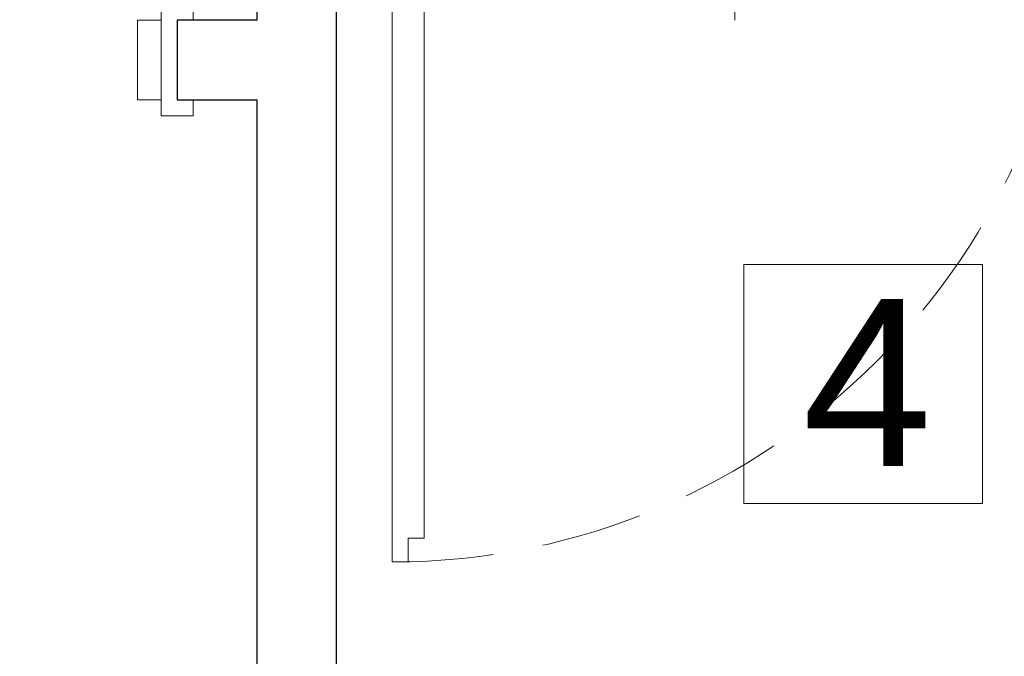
# Model space of a CAD drawing. Header units: centimetres. Extents: x 4120 to 19220, y -7417 to 180.
# Tile 117 of 223: x 12106 to 12229, y -4434 to -4354. Entities that reach past the tile are written whole.
import ezdxf

# ---------------------------------------------------------------- set-up
doc = ezdxf.new("R2010")
doc.units = ezdxf.units.CM
doc.linetypes.add('DASHED', pattern=[19.05, 12.7, -6.35])
doc.layers.add('A_Drzwi', color=30, linetype='Continuous', lineweight=20)
doc.layers.add('A_opisy', color=7, linetype='Continuous')
doc.layers.add('A_Ściany', color=2, linetype='Continuous')
doc.styles.add('Arial', font='arial.ttf', dxfattribs={"height": 25})
doc.styles.add('JACEK_07', font='SIMPLEX.SHX', dxfattribs={"width": 0.7})

# ---------------------------------------------------------------- blocks, each defined once
blk = doc.blocks.new('*U1993')
blk.add_lwpolyline([(96, 7), (96, 10), (94, 10), (94, 100), (96, 100), (96, 103), (98, 103), (98, 7)], close=True)
at = {"color": 7}
blk.add_lwpolyline([(50, 25), (50, -25)], dxfattribs=at)
for points in [[(-2, -5), (0, -5), (0, 5), (-2, 5), (-2, 7), (2, 7), (2, 5), (2, -7), (-2, -7), (-2, -5)], [(102, -5), (100, -5), (100, 5), (102, 5), (102, 7), (98, 7), (98, 5), (98, -7), (102, -7), (102, -5)], [(2, 5), (5, 5), (5, -5), (2, -5)], [(98, 5), (95, 5), (95, -5), (98, -5)]]:
    blk.add_lwpolyline(points)
at = {"linetype": 'DASHED'}
blk.add_arc((98, 7), 96, 90, 180, dxfattribs=at)
at = {"color": 7, "insert": (50, 0), "char_height": 10, "width": 10, "attachment_point": 5, "rotation": 90, "style": 'JACEK_07'}
blk.add_mtext('\\pxqc;90\\P200', dxfattribs=at)
blk = doc.blocks.new('*U1982')
at = {"color": 7}
blk.add_lwpolyline([(45, 25), (45, -25)], dxfattribs=at)
for points in [[(-2, 5), (0, 5), (0, -5), (-2, -5), (-2, -7), (2, -7), (2, -5), (2, 7), (-2, 7), (-2, 5)], [(92, 5), (90, 5), (90, -5), (92, -5), (92, -7), (88, -7), (88, -5), (88, 7), (92, 7), (92, 5)], [(2, -5), (5, -5), (5, 5), (2, 5)], [(88, -5), (85, -5), (85, 5), (88, 5)]]:
    blk.add_lwpolyline(points)
blk.add_lwpolyline([(4, -7), (4, -10), (6, -10), (6, -90), (4, -90), (4, -93), (2, -93), (2, -7)], close=True)
at = {"linetype": 'DASHED'}
blk.add_arc((2, -7), 86, 270, 0, dxfattribs=at)
at = {"color": 7, "insert": (45, 0), "char_height": 10, "width": 10, "attachment_point": 5, "rotation": 90, "style": 'JACEK_07'}
blk.add_mtext('\\pxqc;80\\P200', dxfattribs=at)

msp = doc.modelspace()

# ---------------------------------------------------------------- linework, layer by layer
at = {"layer": 'A_opisy', "lineweight": 18}
msp.add_lwpolyline([(12196.69, -4384.38), (12226.69, -4384.38), (12226.69, -4414.38), (12196.69, -4414.38), (12196.69, -4384.38)], dxfattribs=at)
at = {"layer": 'A_Ściany', "color": 7}
for points in [[(11975.08, -3950.23), (12274.58, -3950.23), (12274.58, -4203.73), (12135.58, -4203.73), (12135.58, -4353.73), (12125.58, -4353.73), (12125.58, -4363.73), (12135.58, -4363.73), (12135.58, -4534.73), (12130.58, -4534.73), (12130.58, -4544.73), (12135.58, -4544.73), (12135.58, -4661.23), (12035.58, -4661.23)], [(12339.58, -4681.23), (12339.58, -4668.73), (12331.58, -4668.73), (12331.58, -4623.73), (12321.58, -4623.73), (12321.58, -4668.73), (12145.58, -4668.73), (12145.58, -4518.73), (12321.58, -4518.73), (12321.58, -4523.73), (12331.58, -4523.73), (12331.58, -4508.73), (12284.58, -4508.73), (12284.58, -4473.73), (12274.58, -4473.73), (12274.58, -4508.73), (12145.58, -4508.73), (12145.58, -4333.73)]]:
    msp.add_lwpolyline(points, dxfattribs=at)

# ---------------------------------------------------------------- block references
at = {"layer": 'A_Drzwi', "color": 30, "linetype": 'Continuous', "lineweight": 18, "rotation": 359.9999999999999}
msp.add_blockref('*U1993', (12025.58, -4358.73), dxfattribs=at)
at = {"layer": 'A_Drzwi'}
msp.add_blockref('*U1982', (12150.58, -4328.73), dxfattribs=at)

# ---------------------------------------------------------------- texts
at = {"layer": 'A_opisy', "lineweight": 18, "insert": (12204.05, -4388.71), "char_height": 21, "width": 593.4214, "attachment_point": 1, "style": 'Arial'}
msp.add_mtext('4', dxfattribs=at)

doc.saveas('drawing.dxf')
